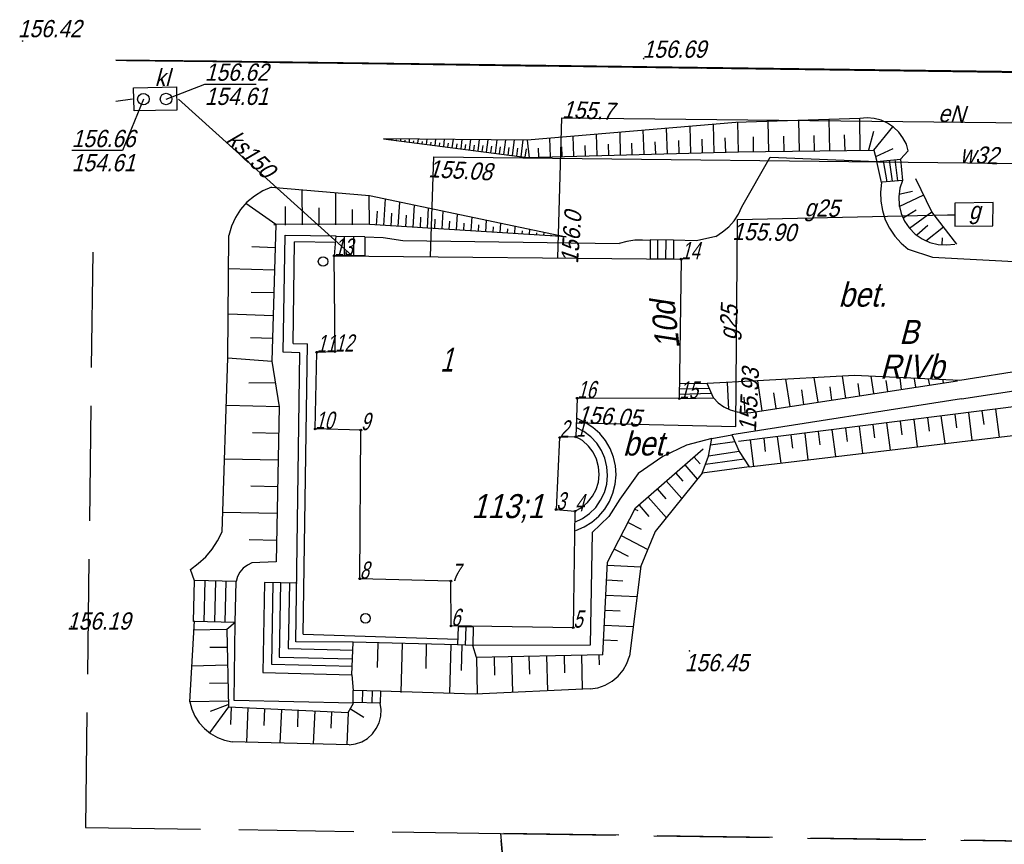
# Model space of a CAD drawing. Header units: metres. Extents: x 6582395 to 6583921, y 5752654 to 5753685.
# Tile 16 of 42: x 6582996 to 6583047, y 5753280 to 5753323. Entities that reach past the tile are written whole.
import ezdxf
from ezdxf.enums import TextEntityAlignment as Align

# ---------------------------------------------------------------- set-up
doc = ezdxf.new("R2010")
doc.units = ezdxf.units.M
doc.header["$LTSCALE"] = 2
for name, pattern in [('1.0_0.5', [38.1, 25.4, -12.7]), ('1.5_0.5', [50.8, 38.1, -12.7]), ('823-500', [44.45, 31.75, -12.7]), ('GESTRICHELT', [4, 3, -1])]:
    doc.linetypes.add(name, pattern=pattern)
for name, color, linetype in [('209-Opis konturu klasyfikacyjnego', 7, 'Continuous'), ('210-Oznaczenie użytku', 7, 'Continuous'), ('217-Granica konturu klasyfikcyjnego', 7, 'Continuous'), ('218-Granica użytku', 7, 'Continuous'), ('219-Linia granicy', 7, 'Continuous'), ('238-Punkt adresowy', 7, 'Continuous'), ('311-podpora związana z budynkiem (punkt)', 7, 'Continuous'), ('312-Budynek (powierzchnia)', 7, 'Continuous'), ('312-Numer ewidencyjny budynku', 7, 'Continuous'), ('312-Numer ewidencyjny budynku-Atr124', 7, 'Continuous'), ('352-schody (powierzchnia)', 7, 'Continuous'), ('403-Punkt określonej wysokości', 7, 'Continuous'), ('403-Punkt określonej wysokości - rzędna', 7, 'Continuous'), ('423-Krawędź chodnika', 7, 'Continuous'), ('433-Chodnik', 7, 'Continuous'), ('506-Właz okrągły-SK', 7, 'Continuous'), ('581-Atrybuty opisowe-SWPOD', 7, 'Continuous'), ('581-Oś przewodu-SWPOD', 7, 'Continuous'), ('582-Atrybuty opisowe-SKPOD', 7, 'Continuous'), ('582-Oś przewodu-SKPOD', 7, 'Continuous'), ('583-Atrybuty opisowe-SGPOD', 7, 'Continuous'), ('583-Oś przewodu-SGPOD', 7, 'Continuous'), ('585-Atrybuty opisowe-SEPOD', 7, 'Continuous'), ('585-Oś przewodu-SEPOD', 7, 'Continuous'), ('602-Komora podziemna-SKPOD', 7, 'Continuous'), ('801-Punkt określonej wysokości', 7, 'Continuous'), ('820-Skarpa nieumocniona', 7, 'Continuous'), ('823-Szczyt skarpy nieumocninej', 7, 'Continuous'), ('902-Ogrodzenie trwałe symb.', 7, 'Continuous'), ('Obrys włazu-SG', 7, 'Continuous'), ('Opis i rzędna armatury niezident.-SE', 7, 'Continuous'), ('Opis i rzędna armatury niezident.-SG', 7, 'Continuous'), ('Opis i rzędna armatury niezident.-SK', 7, 'Continuous'), ('Opis i rzędna armatury niezident.-SW', 7, 'Continuous'), ('Punkt budynku', 7, 'Continuous'), ('Punkt budynku-Atr104', 7, 'Continuous')]:
    doc.layers.add(name, color=color, linetype=linetype)
doc.styles.add('STIL4', font='txt')
doc.linetypes.add('902-500', pattern='A,95.25,0,[2,014 Plan fotowoltaika Florentynow Mariampol zal 1.shx,S=0.058796,R=0,X=0,Y=0],95.25', length=190.5)

# ---------------------------------------------------------------- blocks, each defined once
blk = doc.blocks.new('PUNKTBUD')
blk.add_circle((0, 0), 0.045)
blk = doc.blocks.new('801')
at = {"linetype": 'Continuous'}
blk.add_hatch(color=7, dxfattribs=at).paths.add_polyline_path([(0.045, 0, -1), (-0.045, 0, -1)], flags=16)
blk = doc.blocks.new('506')
at = {"color": 7, "linetype": 'Continuous'}
blk.add_circle((0, 0), 0.3, dxfattribs=at)
blk = doc.blocks.new('311')
at = {"linetype": 'Continuous'}
blk.add_circle((0, 0), 0.25, dxfattribs=at)

msp = doc.modelspace()

# ---------------------------------------------------------------- linework, layer by layer
at = {"layer": '217-Granica konturu klasyfikcyjnego', "color": 3, "linetype": 'GESTRICHELT'}
for p, q in [((6583055.51, 5753320.53), (6583000.954, 5753321.25)), ((6582999.76, 5753311.26), (6582999.38, 5753281.28)), ((6582999.38, 5753281.28), (6583021.02, 5753280.96)), ((6583021.02, 5753280.96), (6583059.19, 5753280.4)), ((6583022.28, 5753266.65), (6583021.02, 5753280.96))]:
    msp.add_line(p, q, dxfattribs=at)
at = {"layer": '218-Granica użytku', "color": 3, "linetype": 'GESTRICHELT'}
for p, q in [((6583055.51, 5753320.53), (6583000.954, 5753321.25)), ((6582999.76, 5753311.26), (6582999.38, 5753281.28)), ((6582999.38, 5753281.28), (6583021.02, 5753280.96)), ((6583059.19, 5753280.4), (6583021.02, 5753280.96)), ((6583021.02, 5753280.96), (6583022.28, 5753266.65))]:
    msp.add_line(p, q, dxfattribs=at)
at = {"layer": '219-Linia granicy', "color": 7, "linetype": 'Continuous'}
msp.add_line((6583055.51, 5753320.53), (6583000.954, 5753321.249), dxfattribs=at)
at = {"layer": '312-Budynek (powierzchnia)', "color": 7, "linetype": 'Continuous'}
for p, q in [((6583012.39, 5753306.08), (6583012.35, 5753311.08)), ((6583012.35, 5753311.08), (6583030.44, 5753310.9)), ((6583012.39, 5753306.08), (6583012.35, 5753311.08)), ((6583012.35, 5753311.08), (6583030.44, 5753310.9)), ((6583030.44, 5753310.9), (6583030.34, 5753303.63)), ((6583030.44, 5753310.9), (6583030.34, 5753303.63)), ((6583011.36, 5753302.05), (6583011.44, 5753306.05)), ((6583011.36, 5753302.05), (6583011.44, 5753306.05)), ((6583011.44, 5753306.05), (6583012.39, 5753306.08)), ((6583011.44, 5753306.05), (6583012.39, 5753306.08)), ((6583025.02, 5753303.65), (6583024.95, 5753301.64)), ((6583025.02, 5753303.65), (6583024.95, 5753301.64)), ((6583030.34, 5753303.63), (6583025.02, 5753303.65)), ((6583030.34, 5753303.63), (6583025.02, 5753303.65)), ((6583013.74, 5753301.99), (6583011.36, 5753302.05)), ((6583013.74, 5753301.99), (6583011.36, 5753302.05)), ((6583013.68, 5753294.24), (6583013.74, 5753301.99)), ((6583013.68, 5753294.24), (6583013.74, 5753301.99)), ((6583024.1, 5753301.6), (6583023.92, 5753297.85)), ((6583024.1, 5753301.6), (6583023.92, 5753297.85)), ((6583024.95, 5753301.64), (6583024.1, 5753301.6)), ((6583024.95, 5753301.64), (6583024.1, 5753301.6)), ((6583023.92, 5753297.85), (6583024.9, 5753297.76)), ((6583023.92, 5753297.85), (6583024.9, 5753297.76)), ((6583024.9, 5753297.76), (6583024.81, 5753291.69)), ((6583024.9, 5753297.76), (6583024.81, 5753291.69)), ((6583018.43, 5753294.12), (6583013.68, 5753294.24)), ((6583018.43, 5753294.12), (6583013.68, 5753294.24)), ((6583018.44, 5753291.78), (6583018.43, 5753294.12)), ((6583018.44, 5753291.78), (6583018.43, 5753294.12)), ((6583024.81, 5753291.69), (6583018.44, 5753291.78)), ((6583024.81, 5753291.69), (6583018.44, 5753291.78))]:
    msp.add_line(p, q, dxfattribs=at)
at = {"layer": '352-schody (powierzchnia)', "color": 7, "linetype": 'Continuous'}
for p, q in [((6583040.64, 5753315.99), (6583041.88, 5753316.12)), ((6583040.64, 5753315.99), (6583041.88, 5753316.12)), ((6583040.88, 5753314.9), (6583040.64, 5753315.99)), ((6583040.88, 5753314.9), (6583040.64, 5753315.99)), ((6583040.97, 5753316.02), (6583041.16, 5753314.93)), ((6583040.97, 5753316.02), (6583041.16, 5753314.93)), ((6583041.29, 5753316.06), (6583041.44, 5753314.96)), ((6583041.29, 5753316.06), (6583041.44, 5753314.96)), ((6583041.57, 5753316.09), (6583041.71, 5753314.98)), ((6583041.57, 5753316.09), (6583041.71, 5753314.98)), ((6583041.88, 5753316.12), (6583041.97, 5753315.01)), ((6583041.88, 5753316.12), (6583041.97, 5753315.01)), ((6583041.97, 5753315.01), (6583040.91, 5753314.91)), ((6583041.97, 5753315.01), (6583040.91, 5753314.91)), ((6583009.68, 5753306.05), (6583009.79, 5753312.16)), ((6583009.68, 5753306.05), (6583009.79, 5753312.16)), ((6583009.79, 5753312.16), (6583012.43, 5753312.12)), ((6583009.79, 5753312.16), (6583012.43, 5753312.12)), ((6583010.21, 5753306.5), (6583010.28, 5753311.8)), ((6583010.21, 5753306.5), (6583010.28, 5753311.8)), ((6583012.41, 5753311.77), (6583010.28, 5753311.8)), ((6583012.41, 5753311.77), (6583010.28, 5753311.8)), ((6583012.43, 5753312.12), (6583012.35, 5753311.08)), ((6583012.43, 5753312.12), (6583012.35, 5753311.08)), ((6583013.94, 5753312.07), (6583012.43, 5753312.08)), ((6583013.94, 5753312.07), (6583012.43, 5753312.08)), ((6583012.86, 5753312.08), (6583012.86, 5753311.07)), ((6583012.86, 5753312.08), (6583012.86, 5753311.07)), ((6583013.36, 5753312.07), (6583013.36, 5753311.07)), ((6583013.36, 5753312.07), (6583013.36, 5753311.07)), ((6583013.94, 5753312.07), (6583013.94, 5753311.07)), ((6583013.94, 5753312.07), (6583013.94, 5753311.07)), ((6583030.04, 5753311.9), (6583028.82, 5753311.91)), ((6583030.04, 5753311.9), (6583028.82, 5753311.91)), ((6583028.82, 5753311.91), (6583028.82, 5753310.91)), ((6583028.82, 5753311.91), (6583028.82, 5753310.91)), ((6583029.21, 5753311.91), (6583029.2, 5753310.92)), ((6583029.21, 5753311.91), (6583029.2, 5753310.92)), ((6583029.63, 5753311.9), (6583029.62, 5753310.9)), ((6583029.63, 5753311.9), (6583029.62, 5753310.9)), ((6583030.04, 5753311.9), (6583030.03, 5753310.9)), ((6583030.04, 5753311.9), (6583030.03, 5753310.9)), ((6583013.94, 5753311.07), (6583012.35, 5753311.08)), ((6583013.94, 5753311.07), (6583012.35, 5753311.08)), ((6583030.03, 5753310.9), (6583028.82, 5753310.91)), ((6583030.03, 5753310.9), (6583028.82, 5753310.91)), ((6583010.56, 5753306.01), (6583009.68, 5753306.05)), ((6583010.56, 5753306.01), (6583009.68, 5753306.05)), ((6583010.21, 5753306.5), (6583010.96, 5753306.49)), ((6583010.21, 5753306.5), (6583010.96, 5753306.49)), ((6583010.34, 5753290.96), (6583010.56, 5753306.01)), ((6583010.34, 5753290.96), (6583010.56, 5753306.01)), ((6583010.73, 5753291.35), (6583010.96, 5753306.49)), ((6583010.73, 5753291.35), (6583010.96, 5753306.49)), ((6583031.79, 5753304.42), (6583030.35, 5753304.41)), ((6583031.79, 5753304.42), (6583030.35, 5753304.41)), ((6583030.35, 5753304.14), (6583031.89, 5753304.18)), ((6583030.35, 5753304.14), (6583031.89, 5753304.18)), ((6583032.12, 5753303.68), (6583031.79, 5753304.42)), ((6583032.12, 5753303.68), (6583031.79, 5753304.42)), ((6583030.34, 5753303.87), (6583032.01, 5753303.92)), ((6583030.34, 5753303.87), (6583032.01, 5753303.92)), ((6583030.34, 5753303.63), (6583032.12, 5753303.68)), ((6583030.34, 5753303.63), (6583032.12, 5753303.68)), ((6583031.86, 5753300.64), (6583032.04, 5753301.56)), ((6583031.86, 5753300.64), (6583032.04, 5753301.56)), ((6583032.04, 5753301.56), (6583033.08, 5753301.74)), ((6583032.04, 5753301.56), (6583033.08, 5753301.74)), ((6583033.08, 5753301.74), (6583033.46, 5753300.88)), ((6583033.08, 5753301.74), (6583033.46, 5753300.88)), ((6583033.46, 5753300.88), (6583031.86, 5753300.64)), ((6583033.46, 5753300.88), (6583031.86, 5753300.64)), ((6583033.23, 5753301.37), (6583031.97, 5753301.2)), ((6583033.23, 5753301.37), (6583031.97, 5753301.2)), ((6583033.46, 5753300.88), (6583033.99, 5753300.07)), ((6583033.46, 5753300.88), (6583033.99, 5753300.07)), ((6583031.54, 5753299.74), (6583031.86, 5753300.64)), ((6583031.54, 5753299.74), (6583031.86, 5753300.64)), ((6583033.73, 5753300.47), (6583031.7, 5753300.19)), ((6583033.73, 5753300.47), (6583031.7, 5753300.19)), ((6583033.99, 5753300.07), (6583031.54, 5753299.74)), ((6583033.99, 5753300.07), (6583031.54, 5753299.74)), ((6583005.02, 5753292.01), (6583005.07, 5753294.15)), ((6583005.02, 5753292.01), (6583005.07, 5753294.15)), ((6583007.23, 5753294.1), (6583005.07, 5753294.15)), ((6583007.23, 5753294.1), (6583005.07, 5753294.15)), ((6583005.57, 5753292), (6583005.62, 5753294.15)), ((6583005.57, 5753292), (6583005.62, 5753294.15)), ((6583006.12, 5753291.99), (6583006.17, 5753294.13)), ((6583006.12, 5753291.99), (6583006.17, 5753294.13)), ((6583006.66, 5753291.97), (6583006.71, 5753294.11)), ((6583006.66, 5753291.97), (6583006.71, 5753294.11)), ((6583007.18, 5753291.96), (6583007.23, 5753294.1)), ((6583007.18, 5753291.96), (6583007.23, 5753294.1)), ((6583008.71, 5753294.04), (6583008.63, 5753289.35)), ((6583008.71, 5753294.04), (6583008.63, 5753289.35)), ((6583010.41, 5753294.01), (6583008.71, 5753294.04)), ((6583010.41, 5753294.01), (6583008.71, 5753294.04)), ((6583009.15, 5753294.02), (6583009.08, 5753289.78)), ((6583009.15, 5753294.02), (6583009.08, 5753289.78)), ((6583009.55, 5753294.02), (6583009.48, 5753290.16)), ((6583009.55, 5753294.02), (6583009.48, 5753290.16)), ((6583010.01, 5753294.01), (6583009.94, 5753290.6)), ((6583010.01, 5753294.01), (6583009.94, 5753290.6)), ((6583007.18, 5753291.96), (6583005.02, 5753292.01)), ((6583007.18, 5753291.96), (6583005.02, 5753292.01)), ((6583018.81, 5753291.74), (6583018.78, 5753290.8)), ((6583018.81, 5753291.74), (6583018.78, 5753290.8)), ((6583019.6, 5753291.71), (6583018.81, 5753291.74)), ((6583019.6, 5753291.71), (6583018.81, 5753291.74)), ((6583019.21, 5753291.73), (6583019.17, 5753290.78)), ((6583019.21, 5753291.73), (6583019.17, 5753290.78)), ((6583019.6, 5753291.71), (6583019.57, 5753290.77)), ((6583019.6, 5753291.71), (6583019.57, 5753290.77)), ((6583010.73, 5753291.35), (6583018.8, 5753291.09)), ((6583010.73, 5753291.35), (6583018.8, 5753291.09)), ((6583009.94, 5753290.6), (6583013.33, 5753290.52)), ((6583009.94, 5753290.6), (6583013.33, 5753290.52)), ((6583013.34, 5753290.93), (6583010.34, 5753290.96)), ((6583013.34, 5753290.93), (6583010.34, 5753290.96)), ((6583013.27, 5753289.24), (6583013.34, 5753290.93)), ((6583013.27, 5753289.24), (6583013.34, 5753290.93)), ((6583018.78, 5753290.8), (6583013.34, 5753290.93)), ((6583018.78, 5753290.8), (6583013.34, 5753290.93)), ((6583019.57, 5753290.77), (6583018.78, 5753290.8)), ((6583019.57, 5753290.77), (6583018.78, 5753290.8)), ((6583009.48, 5753290.16), (6583013.31, 5753290.07)), ((6583009.48, 5753290.16), (6583013.31, 5753290.07)), ((6583009.08, 5753289.78), (6583013.3, 5753289.68)), ((6583009.08, 5753289.78), (6583013.3, 5753289.68)), ((6583008.63, 5753289.35), (6583013.27, 5753289.24)), ((6583008.63, 5753289.35), (6583013.27, 5753289.24)), ((6583013.27, 5753289.24), (6583013.34, 5753288.41)), ((6583013.27, 5753289.24), (6583013.34, 5753288.41)), ((6583013.33, 5753287.79), (6583013.34, 5753288.41)), ((6583013.33, 5753287.79), (6583013.34, 5753288.41)), ((6583014.76, 5753288.38), (6583013.34, 5753288.41)), ((6583014.76, 5753288.38), (6583013.34, 5753288.41)), ((6583013.83, 5753287.78), (6583013.84, 5753288.4)), ((6583013.83, 5753287.78), (6583013.84, 5753288.4)), ((6583014.33, 5753287.77), (6583014.34, 5753288.39)), ((6583014.33, 5753287.77), (6583014.34, 5753288.39)), ((6583014.76, 5753288.38), (6583014.75, 5753287.76)), ((6583014.76, 5753288.38), (6583014.75, 5753287.76)), ((6583014.75, 5753287.76), (6583013.33, 5753287.79)), ((6583014.75, 5753287.76), (6583013.33, 5753287.79))]:
    msp.add_line(p, q, dxfattribs=at)
for points in [[(6583024.94, 5753296.75), (6583025.38, 5753296.94), (6583025.78, 5753297.19), (6583026.14, 5753297.5), (6583026.45, 5753297.86), (6583026.7, 5753298.27), (6583026.88, 5753298.71), (6583027, 5753299.17), (6583027.04, 5753299.65), (6583027.01, 5753300.12), (6583026.91, 5753300.58), (6583026.73, 5753301.03), (6583026.49, 5753301.44), (6583026.2, 5753301.81), (6583025.84, 5753302.13), (6583025.44, 5753302.39), (6583025.01, 5753302.6)], [(6583024.94, 5753296.75), (6583025.38, 5753296.94), (6583025.78, 5753297.19), (6583026.14, 5753297.5), (6583026.45, 5753297.86), (6583026.7, 5753298.27), (6583026.88, 5753298.71), (6583027, 5753299.17), (6583027.04, 5753299.65), (6583027.01, 5753300.12), (6583026.91, 5753300.58), (6583026.73, 5753301.03), (6583026.49, 5753301.44), (6583026.2, 5753301.81), (6583025.84, 5753302.13), (6583025.44, 5753302.39), (6583025.01, 5753302.6)], [(6583024.89, 5753297.19), (6583025.29, 5753297.38), (6583025.66, 5753297.65), (6583025.98, 5753297.96), (6583026.24, 5753298.33), (6583026.44, 5753298.74), (6583026.56, 5753299.18), (6583026.6, 5753299.63), (6583026.57, 5753300.08), (6583026.46, 5753300.52), (6583026.28, 5753300.93), (6583026.04, 5753301.31), (6583025.73, 5753301.64), (6583025.37, 5753301.91), (6583024.97, 5753302.12)], [(6583024.89, 5753297.19), (6583025.29, 5753297.38), (6583025.66, 5753297.65), (6583025.98, 5753297.96), (6583026.24, 5753298.33), (6583026.44, 5753298.74), (6583026.56, 5753299.18), (6583026.6, 5753299.63), (6583026.57, 5753300.08), (6583026.46, 5753300.52), (6583026.28, 5753300.93), (6583026.04, 5753301.31), (6583025.73, 5753301.64), (6583025.37, 5753301.91), (6583024.97, 5753302.12)], [(6583024.9, 5753297.76), (6583025.25, 5753297.95), (6583025.56, 5753298.22), (6583025.81, 5753298.54), (6583026, 5753298.89), (6583026.12, 5753299.28), (6583026.17, 5753299.68), (6583026.13, 5753300.08), (6583026.02, 5753300.48), (6583025.85, 5753300.84), (6583025.6, 5753301.16), (6583025.3, 5753301.44), (6583024.95, 5753301.64)], [(6583024.9, 5753297.76), (6583025.25, 5753297.95), (6583025.56, 5753298.22), (6583025.81, 5753298.54), (6583026, 5753298.89), (6583026.12, 5753299.28), (6583026.17, 5753299.68), (6583026.13, 5753300.08), (6583026.02, 5753300.48), (6583025.85, 5753300.84), (6583025.6, 5753301.16), (6583025.3, 5753301.44), (6583024.95, 5753301.64)]]:
    msp.add_lwpolyline(points, dxfattribs=at)
at = {"layer": '423-Krawędź chodnika', "color": 7, "linetype": '1.5_0.5'}
for p, q in [((6583033.6, 5753313.63), (6583035.08, 5753316.22)), ((6583035.08, 5753316.22), (6583040.64, 5753315.99)), ((6583013.94, 5753312.07), (6583014.9, 5753312.03)), ((6583014.9, 5753312.03), (6583015.92, 5753311.88)), ((6583015.92, 5753311.88), (6583027.2, 5753311.72)), ((6583031.23, 5753311.86), (6583030.04, 5753311.9)), ((6583032.25, 5753312.09), (6583031.23, 5753311.86)), ((6583042.28, 5753311.42), (6583043.54, 5753311)), ((6583043.54, 5753311), (6583053.21, 5753310.5)), ((6583053.59, 5753305.95), (6583044.97, 5753304.58)), ((6583034.41, 5753304.56), (6583031.79, 5753304.42)), ((6583039.47, 5753304.84), (6583034.41, 5753304.56)), ((6583044.97, 5753304.58), (6583039.47, 5753304.84)), ((6583045.05, 5753303.62), (6583053.7, 5753304.95)), ((6583045.05, 5753303.62), (6583033.08, 5753301.74)), ((6583032.04, 5753301.56), (6583030.71, 5753301.2)), ((6583030.71, 5753301.2), (6583029.48, 5753300.61)), ((6583029.48, 5753300.61), (6583028.19, 5753299.73)), ((6583028.19, 5753299.73), (6583027.24, 5753298.39)), ((6583027.24, 5753298.39), (6583026.66, 5753297.48)), ((6583026.66, 5753297.48), (6583025.79, 5753296.65)), ((6583025.79, 5753296.65), (6583025.69, 5753290.78)), ((6583007.13, 5753287.9), (6583007.18, 5753291.96)), ((6583025.69, 5753290.78), (6583019.57, 5753290.77)), ((6583013.35, 5753287.75), (6583007.13, 5753287.9))]:
    msp.add_line(p, q, dxfattribs=at)
for points in [[(6583040.88, 5753314.9), (6583040.83, 5753314.4), (6583040.84, 5753313.92), (6583040.93, 5753313.43), (6583041.08, 5753312.96), (6583041.3, 5753312.51), (6583041.57, 5753312.1), (6583041.9, 5753311.74), (6583042.28, 5753311.42)], [(6583032.25, 5753312.09), (6583032.6, 5753312.32), (6583032.92, 5753312.58), (6583033.2, 5753312.9), (6583033.42, 5753313.25), (6583033.6, 5753313.63)], [(6583028.86, 5753311.87), (6583028.43, 5753311.9), (6583028.02, 5753311.9), (6583027.61, 5753311.83), (6583027.2, 5753311.72)]]:
    msp.add_lwpolyline(points, dxfattribs=at)
at = {"layer": '581-Oś przewodu-SWPOD', "color": 5, "linetype": 'Continuous'}
for p, q in [((6583017.36, 5753311.05), (6583017.55, 5753316.23)), ((6583017.55, 5753316.23), (6583051.26, 5753315.86))]:
    msp.add_line(p, q, dxfattribs=at)
at = {"layer": '582-Oś przewodu-SKPOD', "color": 32, "linetype": 'Continuous'}
for p, q in [((6583001.83, 5753319.25), (6583000.954, 5753319.128)), ((6583013.26, 5753311.09), (6583004.23, 5753319.25))]:
    msp.add_line(p, q, dxfattribs=at)
at = {"layer": '583-Oś przewodu-SGPOD', "color": 52, "linetype": 'Continuous'}
for p, q in [((6583033.37, 5753312.97), (6583044.33, 5753313.21)), ((6583044.33, 5753313.21), (6583044.69, 5753313.21)), ((6583033.28, 5753302.18), (6583033.37, 5753312.97)), ((6583025.01, 5753302.37), (6583033.28, 5753302.18))]:
    msp.add_line(p, q, dxfattribs=at)
at = {"layer": '585-Oś przewodu-SEPOD', "color": 1, "linetype": 'Continuous'}
for p, q in [((6583024.01, 5753310.97), (6583024.22, 5753318.26)), ((6583024.22, 5753318.26), (6583052.45, 5753317.96))]:
    msp.add_line(p, q, dxfattribs=at)
at = {"layer": '602-Komora podziemna-SKPOD', "color": 32, "linetype": '1.0_0.5'}
for p, q in [((6583001.88, 5753319.83), (6583004.13, 5753319.88)), ((6583004.13, 5753319.88), (6583004.14, 5753318.66)), ((6583001.91, 5753318.64), (6583001.88, 5753319.83)), ((6583004.14, 5753318.66), (6583001.91, 5753318.64))]:
    msp.add_line(p, q, dxfattribs=at)
at = {"layer": '820-Skarpa nieumocniona', "color": 7, "linetype": 'Continuous'}
for p, q in [((6583030.94, 5753316.43), (6583030.9, 5753317.82)), ((6583032.16, 5753316.46), (6583032.12, 5753317.92)), ((6583033.42, 5753316.49), (6583033.39, 5753318.02)), ((6583035.01, 5753316.51), (6583034.98, 5753318.07)), ((6583036.6, 5753316.54), (6583036.57, 5753318.13)), ((6583038.19, 5753316.56), (6583038.16, 5753318.17)), ((6583039.77, 5753316.58), (6583039.75, 5753318.23)), ((6583024.84, 5753316.27), (6583024.81, 5753317.31)), ((6583026.06, 5753316.3), (6583026.03, 5753317.42)), ((6583027.28, 5753316.33), (6583027.25, 5753317.52)), ((6583028.5, 5753316.37), (6583028.46, 5753317.62)), ((6583029.72, 5753316.4), (6583029.68, 5753317.72)), ((6583035.8, 5753316.52), (6583035.79, 5753317.32)), ((6583037.39, 5753316.55), (6583037.37, 5753317.35)), ((6583038.98, 5753316.57), (6583038.96, 5753317.39)), ((6583040.47, 5753317.56), (6583040.21, 5753316.59)), ((6583040.48, 5753316.59), (6583041.48, 5753317.8)), ((6583015.14, 5753317.15), (6583015.14, 5753317.16)), ((6583015.37, 5753317.12), (6583015.37, 5753317.18)), ((6583015.59, 5753317.09), (6583015.59, 5753317.13)), ((6583015.82, 5753317.07), (6583015.83, 5753317.17)), ((6583016.04, 5753317.04), (6583016.04, 5753317.1)), ((6583016.27, 5753317.01), (6583016.28, 5753317.17)), ((6583016.49, 5753316.98), (6583016.5, 5753317.07)), ((6583016.71, 5753316.95), (6583016.74, 5753317.17)), ((6583016.93, 5753316.91), (6583016.95, 5753317.04)), ((6583017.16, 5753316.88), (6583017.19, 5753317.16)), ((6583017.39, 5753316.86), (6583017.4, 5753317)), ((6583017.61, 5753316.83), (6583017.65, 5753317.16)), ((6583017.83, 5753316.8), (6583017.85, 5753316.97)), ((6583018.06, 5753316.77), (6583018.1, 5753317.15)), ((6583018.28, 5753316.74), (6583018.3, 5753316.94)), ((6583018.5, 5753316.71), (6583018.56, 5753317.15)), ((6583018.72, 5753316.68), (6583018.76, 5753316.91)), ((6583018.96, 5753316.65), (6583019.02, 5753317.14)), ((6583019.18, 5753316.63), (6583019.21, 5753316.88)), ((6583019.4, 5753316.6), (6583019.47, 5753317.14)), ((6583019.62, 5753316.57), (6583019.66, 5753316.85)), ((6583019.85, 5753316.54), (6583019.93, 5753317.14)), ((6583020.07, 5753316.51), (6583020.11, 5753316.82)), ((6583020.29, 5753316.48), (6583020.38, 5753317.13)), ((6583020.52, 5753316.44), (6583020.56, 5753316.79)), ((6583020.75, 5753316.42), (6583020.84, 5753317.13)), ((6583021.19, 5753316.36), (6583021.29, 5753317.13)), ((6583021.64, 5753316.3), (6583021.75, 5753317.12)), ((6583022.09, 5753316.24), (6583022.2, 5753317.12)), ((6583022.4, 5753317.11), (6583022.51, 5753316.19)), ((6583023.62, 5753316.23), (6583023.59, 5753317.21)), ((6583025.45, 5753316.28), (6583025.44, 5753316.82)), ((6583026.67, 5753316.31), (6583026.65, 5753316.89)), ((6583027.89, 5753316.35), (6583027.87, 5753316.95)), ((6583029.11, 5753316.38), (6583029.09, 5753317.02)), ((6583030.33, 5753316.42), (6583030.31, 5753317.09)), ((6583031.55, 5753316.45), (6583031.53, 5753317.16)), ((6583032.77, 5753316.48), (6583032.74, 5753317.23)), ((6583034.21, 5753316.51), (6583034.2, 5753317.28)), ((6583020.97, 5753316.39), (6583021.01, 5753316.76)), ((6583021.41, 5753316.33), (6583021.47, 5753316.72)), ((6583021.87, 5753316.27), (6583021.92, 5753316.69)), ((6583022.31, 5753316.22), (6583022.37, 5753316.66)), ((6583023.01, 5753316.22), (6583023, 5753316.69)), ((6583024.23, 5753316.25), (6583024.22, 5753316.76)), ((6583041.48, 5753316.66), (6583040.57, 5753316.24)), ((6583010.69, 5753312.69), (6583010.68, 5753314.52)), ((6583012.44, 5753312.69), (6583012.43, 5753314.36)), ((6583014.18, 5753312.7), (6583014.17, 5753314.22)), ((6583042.49, 5753314.42), (6583041.79, 5753314.28)), ((6583041.81, 5753313.65), (6583043.09, 5753314.25)), ((6583009.3, 5753312.71), (6583007.74, 5753313.8)), ((6583014.94, 5753312.65), (6583015.02, 5753314.04)), ((6583015.69, 5753312.6), (6583015.77, 5753313.88)), ((6583016.46, 5753312.55), (6583016.53, 5753313.73)), ((6583009.81, 5753312.68), (6583009.81, 5753313.64)), ((6583011.56, 5753312.69), (6583011.56, 5753313.57)), ((6583013.31, 5753312.69), (6583013.3, 5753313.49)), ((6583014.56, 5753312.67), (6583014.6, 5753313.41)), ((6583015.31, 5753312.62), (6583015.35, 5753313.3)), ((6583016.08, 5753312.58), (6583016.11, 5753313.2)), ((6583017.21, 5753312.51), (6583017.27, 5753313.57)), ((6583017.97, 5753312.47), (6583018.03, 5753313.41)), ((6583018.73, 5753312.42), (6583018.78, 5753313.26)), ((6583042.69, 5753313.46), (6583042.01, 5753313.04)), ((6583042.34, 5753312.52), (6583043.51, 5753313.36)), ((6583009.3, 5753312.68), (6583009.2, 5753312.69)), ((6583016.84, 5753312.54), (6583016.86, 5753313.09)), ((6583017.59, 5753312.49), (6583017.62, 5753312.99)), ((6583018.35, 5753312.44), (6583018.37, 5753312.89)), ((6583019.11, 5753312.39), (6583019.13, 5753312.78)), ((6583019.49, 5753312.37), (6583019.54, 5753313.1)), ((6583019.87, 5753312.35), (6583019.88, 5753312.69)), ((6583020.25, 5753312.32), (6583020.28, 5753312.94)), ((6583021, 5753312.27), (6583021.04, 5753312.78)), ((6583020.63, 5753312.3), (6583020.65, 5753312.58)), ((6583021.38, 5753312.26), (6583021.4, 5753312.48)), ((6583021.76, 5753312.23), (6583021.79, 5753312.63)), ((6583022.15, 5753312.21), (6583022.16, 5753312.38)), ((6583022.53, 5753312.19), (6583022.55, 5753312.47)), ((6583022.9, 5753312.16), (6583022.91, 5753312.27)), ((6583023.28, 5753312.14), (6583023.29, 5753312.31)), ((6583023.66, 5753312.11), (6583023.67, 5753312.17)), ((6583043.29, 5753312.65), (6583042.73, 5753312.15)), ((6583043.2, 5753311.86), (6583044.12, 5753312.58)), ((6583024.04, 5753312.09), (6583024.04, 5753312.15)), ((6583044.05, 5753312.02), (6583044.02, 5753311.65)), ((6583009.27, 5753311.5), (6583008.06, 5753311.54)), ((6583009.23, 5753310.32), (6583006.84, 5753310.39)), ((6583009.2, 5753309.14), (6583008.02, 5753309.17)), ((6583009.17, 5753307.95), (6583006.83, 5753308.03)), ((6583009.13, 5753306.77), (6583007.98, 5753306.8)), ((6583006.81, 5753305.76), (6583009.1, 5753305.59)), ((6583007.9, 5753304.46), (6583009.28, 5753304.48)), ((6583032.93, 5753303.07), (6583032.85, 5753304.48)), ((6583034.66, 5753303), (6583034.43, 5753304.56)), ((6583036.12, 5753303.22), (6583035.9, 5753304.64)), ((6583037.58, 5753303.44), (6583037.37, 5753304.73)), ((6583039.03, 5753303.66), (6583038.85, 5753304.81)), ((6583040.48, 5753303.89), (6583040.34, 5753304.8)), ((6583041.21, 5753304), (6583041.12, 5753304.58)), ((6583041.93, 5753304.11), (6583041.85, 5753304.71)), ((6583042.67, 5753304.22), (6583042.6, 5753304.67)), ((6583043.4, 5753304.33), (6583043.34, 5753304.64)), ((6583044.12, 5753304.44), (6583044.1, 5753304.59)), ((6583036.84, 5753303.33), (6583036.73, 5753304.09)), ((6583038.3, 5753303.55), (6583038.2, 5753304.25)), ((6583039.76, 5753303.77), (6583039.66, 5753304.42)), ((6583033.7, 5753303.71), (6583033.75, 5753302.89)), ((6583035.39, 5753303.11), (6583035.27, 5753303.93)), ((6583009.48, 5753303.21), (6583006.73, 5753303.27)), ((6583046.12, 5753303), (6583046.22, 5753302.28)), ((6583046.83, 5753303.09), (6583047.02, 5753301.63)), ((6583041.85, 5753302.46), (6583041.94, 5753301.75)), ((6583042.57, 5753302.55), (6583042.75, 5753301.12)), ((6583043.28, 5753302.64), (6583043.37, 5753301.93)), ((6583043.98, 5753302.73), (6583044.18, 5753301.29)), ((6583044.7, 5753302.82), (6583044.79, 5753302.1)), ((6583045.41, 5753302.91), (6583045.6, 5753301.46)), ((6583037.58, 5753301.91), (6583037.67, 5753301.22)), ((6583038.3, 5753302), (6583038.48, 5753300.61)), ((6583039.01, 5753302.09), (6583039.1, 5753301.4)), ((6583039.72, 5753302.18), (6583039.9, 5753300.78)), ((6583040.43, 5753302.27), (6583040.52, 5753301.58)), ((6583041.15, 5753302.37), (6583041.33, 5753300.95)), ((6583009.46, 5753301.82), (6583008.08, 5753301.85)), ((6583034.03, 5753301.46), (6583034.21, 5753300.1)), ((6583034.75, 5753301.55), (6583034.82, 5753300.87)), ((6583035.45, 5753301.64), (6583035.63, 5753300.27)), ((6583036.16, 5753301.73), (6583036.25, 5753301.05)), ((6583036.88, 5753301.82), (6583037.05, 5753300.44)), ((6583009.43, 5753300.42), (6583006.63, 5753300.47)), ((6583031.1, 5753300.6), (6583031.42, 5753300.23)), ((6583030.62, 5753300.18), (6583031.28, 5753299.43)), ((6583029.66, 5753299.34), (6583030.47, 5753298.42)), ((6583030.15, 5753299.76), (6583030.53, 5753299.32)), ((6583009.41, 5753299.03), (6583008, 5753299.06)), ((6583029.19, 5753298.92), (6583029.64, 5753298.41)), ((6583028.71, 5753298.5), (6583029.67, 5753297.42)), ((6583028.03, 5753297.87), (6583028.18, 5753297.8)), ((6583028.24, 5753298.08), (6583028.75, 5753297.49)), ((6583009.38, 5753297.64), (6583006.53, 5753297.69)), ((6583027.67, 5753297.17), (6583028.35, 5753296.83)), ((6583009.36, 5753296.24), (6583007.92, 5753296.27)), ((6583027.31, 5753296.49), (6583028.7, 5753295.77)), ((6583026.96, 5753295.79), (6583027.68, 5753295.42)), ((6583026.6, 5753294.95), (6583028.33, 5753294.87)), ((6583026.56, 5753294.18), (6583027.39, 5753294.13)), ((6583026.51, 5753293.39), (6583028.14, 5753293.31)), ((6583026.47, 5753292.61), (6583027.26, 5753292.57)), ((6583026.44, 5753291.83), (6583027.93, 5753291.76)), ((6583006.75, 5753291.59), (6583005, 5753291.56)), ((6583006.77, 5753290.66), (6583005.87, 5753290.65)), ((6583014.62, 5753290.89), (6583014.58, 5753289.62)), ((6583015.89, 5753290.87), (6583015.82, 5753288.32)), ((6583017.15, 5753290.83), (6583017.12, 5753289.57)), ((6583018.42, 5753290.8), (6583018.36, 5753288.27)), ((6583018.98, 5753289.46), (6583019.02, 5753290.79)), ((6583026.4, 5753291.06), (6583027.12, 5753291.02)), ((6583019.77, 5753290.13), (6583019.81, 5753288.24)), ((6583020.68, 5753290.15), (6583020.7, 5753289.22)), ((6583021.59, 5753290.16), (6583021.64, 5753288.33)), ((6583022.5, 5753290.19), (6583022.53, 5753289.27)), ((6583023.42, 5753290.21), (6583023.46, 5753288.4)), ((6583024.33, 5753290.23), (6583024.35, 5753289.33)), ((6583025.24, 5753290.25), (6583025.28, 5753288.49)), ((6583026.15, 5753290.27), (6583026.16, 5753289.75)), ((6583006.79, 5753289.73), (6583004.91, 5753289.69)), ((6583006.81, 5753288.8), (6583005.84, 5753288.78)), ((6583006.83, 5753287.86), (6583004.83, 5753287.83)), ((6583006.83, 5753287.56), (6583005.85, 5753286.21)), ((6583005.9, 5753287.34), (6583006.82, 5753287.68)), ((6583006.98, 5753287.56), (6583006.94, 5753286.65)), ((6583007.85, 5753287.52), (6583007.77, 5753285.72)), ((6583008.72, 5753287.47), (6583008.68, 5753286.59)), ((6583009.6, 5753287.43), (6583009.51, 5753285.67)), ((6583010.46, 5753287.39), (6583010.43, 5753286.52)), ((6583011.33, 5753287.35), (6583011.25, 5753285.64)), ((6583012.2, 5753287.31), (6583012.17, 5753286.46)), ((6583013.08, 5753287.27), (6583013, 5753285.59)), ((6583013.89, 5753287.01), (6583013.19, 5753287.45))]:
    msp.add_line(p, q, dxfattribs=at)
at = {"layer": '823-Szczyt skarpy nieumocninej', "color": 7, "linetype": '823-500'}
for p, q in [((6583033.29, 5753318.02), (6583022.4, 5753317.11)), ((6583039.76, 5753318.23), (6583033.29, 5753318.02)), ((6583022.4, 5753317.11), (6583014.92, 5753317.18)), ((6583014.92, 5753317.18), (6583022.4, 5753316.2)), ((6583022.4, 5753316.2), (6583033.42, 5753316.49)), ((6583033.42, 5753316.49), (6583040.48, 5753316.59)), ((6583040.48, 5753316.59), (6583040.64, 5753315.99)), ((6583041.88, 5753316.12), (6583042.28, 5753316.54)), ((6583043.51, 5753313.36), (6583042.68, 5753315.09)), ((6583009.08, 5753314.65), (6583014.19, 5753314.22)), ((6583014.19, 5753314.22), (6583024.44, 5753312.07)), ((6583044.81, 5753311.69), (6583043.51, 5753313.36)), ((6583009.3, 5753312.71), (6583009.1, 5753305.59)), ((6583012.38, 5753312.72), (6583009.3, 5753312.71)), ((6583014.18, 5753312.7), (6583012.38, 5753312.72)), ((6583024.44, 5753312.07), (6583014.18, 5753312.7)), ((6583006.81, 5753305.76), (6583006.85, 5753312.13)), ((6583006.5, 5753296.69), (6583006.81, 5753305.76)), ((6583009.1, 5753305.59), (6583009.48, 5753303.21)), ((6583034.07, 5753302.91), (6583044.85, 5753304.55)), ((6583051.1, 5753303.63), (6583033.42, 5753301.39)), ((6583009.48, 5753303.21), (6583009.33, 5753295.13)), ((6583033.99, 5753300.07), (6583049.46, 5753301.92)), ((6583028.06, 5753297.93), (6583031.58, 5753301.02)), ((6583031.54, 5753299.74), (6583029.09, 5753296.7)), ((6583026.6, 5753295.1), (6583028.06, 5753297.93)), ((6583029.09, 5753296.7), (6583028.34, 5753294.9)), ((6583005.07, 5753294.14), (6583004.85, 5753294.72)), ((6583009.33, 5753295.13), (6583008.05, 5753295.07)), ((6583026.36, 5753290.27), (6583026.6, 5753295.1)), ((6583028.34, 5753294.9), (6583027.74, 5753290.21)), ((6583004.82, 5753287.83), (6583005.06, 5753292.05)), ((6583007.18, 5753291.96), (6583006.75, 5753291.59)), ((6583006.75, 5753291.59), (6583006.83, 5753287.56)), ((6583019.77, 5753290.13), (6583019.57, 5753290.77)), ((6583026.36, 5753290.27), (6583019.77, 5753290.13)), ((6583019.7, 5753288.23), (6583014.76, 5753288.38)), ((6583025.7, 5753288.51), (6583019.7, 5753288.23)), ((6583006.83, 5753287.56), (6583013.08, 5753287.27)), ((6583013.08, 5753287.27), (6583013.35, 5753287.75)), ((6583013.12, 5753285.59), (6583007.03, 5753285.74))]:
    msp.add_line(p, q, dxfattribs=at)
for points in [[(6583042.28, 5753316.54), (6583042.18, 5753316.89), (6583042, 5753317.23), (6583041.78, 5753317.53), (6583041.51, 5753317.78), (6583041.2, 5753317.99), (6583040.86, 5753318.14), (6583040.5, 5753318.23), (6583040.13, 5753318.27), (6583039.76, 5753318.23)], [(6583041.97, 5753315.01), (6583041.83, 5753314.6), (6583041.78, 5753314.15), (6583041.8, 5753313.72), (6583041.91, 5753313.29), (6583042.09, 5753312.89), (6583042.33, 5753312.53), (6583042.64, 5753312.21), (6583043.01, 5753311.96), (6583043.4, 5753311.77), (6583043.83, 5753311.67), (6583044.27, 5753311.64), (6583044.71, 5753311.69)], [(6583009.08, 5753314.65), (6583008.62, 5753314.46), (6583008.19, 5753314.19), (6583007.8, 5753313.87), (6583007.47, 5753313.49), (6583007.2, 5753313.07), (6583006.99, 5753312.62), (6583006.85, 5753312.13)], [(6583032.12, 5753303.68), (6583032.37, 5753303.42), (6583032.66, 5753303.21), (6583032.99, 5753303.04), (6583033.35, 5753302.94), (6583033.71, 5753302.89), (6583034.07, 5753302.91)], [(6583004.85, 5753294.72), (6583005.26, 5753295.03), (6583005.65, 5753295.38), (6583005.98, 5753295.78), (6583006.26, 5753296.22), (6583006.5, 5753296.69)], [(6583008.05, 5753295.07), (6583007.82, 5753294.95), (6583007.61, 5753294.79), (6583007.43, 5753294.59), (6583007.31, 5753294.36), (6583007.23, 5753294.1)], [(6583025.7, 5753288.51), (6583026.09, 5753288.56), (6583026.48, 5753288.7), (6583026.84, 5753288.9), (6583027.15, 5753289.16), (6583027.41, 5753289.47), (6583027.6, 5753289.83), (6583027.74, 5753290.21)], [(6583004.82, 5753287.83), (6583004.92, 5753287.44), (6583005.09, 5753287.07), (6583005.31, 5753286.73), (6583005.59, 5753286.43), (6583005.9, 5753286.17), (6583006.26, 5753285.97), (6583006.63, 5753285.82), (6583007.03, 5753285.74)], [(6583013.12, 5753285.59), (6583013.46, 5753285.63), (6583013.78, 5753285.74), (6583014.09, 5753285.92), (6583014.34, 5753286.15), (6583014.54, 5753286.43), (6583014.69, 5753286.73), (6583014.78, 5753287.07), (6583014.8, 5753287.42), (6583014.75, 5753287.76)]]:
    msp.add_lwpolyline(points, dxfattribs=at)
at = {"layer": '902-Ogrodzenie trwałe symb.', "color": 7, "linetype": '902-500'}
for p, q in [((6583000.954, 5753321.293), (6583006.21, 5753321.24)), ((6583006.21, 5753321.24), (6583052.32, 5753320.64))]:
    msp.add_line(p, q, dxfattribs=at)
at = {"layer": 'Obrys włazu-SG', "color": 7, "linetype": 'Continuous'}
for p, q in [((6583046.71, 5753313.86), (6583044.7, 5753313.82)), ((6583044.7, 5753313.82), (6583044.7, 5753312.62)), ((6583046.69, 5753312.63), (6583046.71, 5753313.86)), ((6583044.7, 5753312.62), (6583046.69, 5753312.63))]:
    msp.add_line(p, q, dxfattribs=at)
at = {"layer": 'Opis i rzędna armatury niezident.-SK', "linetype": 'Continuous'}
for points in [[(6583003.58, 5753319.25), (6583005.6, 5753320.02), (6583008.278, 5753320.02)], [(6583002.4, 5753319.24), (6583001.31, 5753316.56), (6582998.662, 5753316.56)]]:
    msp.add_lwpolyline(points, dxfattribs=at)

# ---------------------------------------------------------------- block references
at = {"layer": '311-podpora związana z budynkiem (punkt)'}
for p in [(6583011.77, 5753310.78), (6583013.98, 5753292.18)]:
    msp.add_blockref('311', p, dxfattribs=at)
at = {"layer": '403-Punkt określonej wysokości', "xscale": 0.9999999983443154, "yscale": 0.9999999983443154}
for p in [(6582996.1, 5753322.27), (6583028.48, 5753321.36), (6582998.65, 5753291.75), (6583030.87, 5753290.48)]:
    msp.add_blockref('801', p, dxfattribs=at)
at = {"layer": '506-Właz okrągły-SK', "xscale": 0.9999999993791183, "yscale": 0.9999999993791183}
for p in [(6583002.4, 5753319.24), (6583003.58, 5753319.25)]:
    msp.add_blockref('506', p, dxfattribs=at)
at = {"layer": '801-Punkt określonej wysokości', "xscale": 0.9999999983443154, "yscale": 0.9999999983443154}
for p in [(6582996.1, 5753322.27), (6582996.1, 5753322.27), (6583028.48, 5753321.36), (6583028.48, 5753321.36), (6582998.65, 5753291.75), (6582998.65, 5753291.75), (6583030.87, 5753290.48), (6583030.87, 5753290.48)]:
    msp.add_blockref('801', p, dxfattribs=at)
at = {"layer": 'Punkt budynku', "xscale": 0.9999999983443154, "yscale": 0.9999999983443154}
for p in [(6583012.35, 5753311.08), (6583030.44, 5753310.9), (6583011.44, 5753306.05), (6583012.39, 5753306.08), (6583025.02, 5753303.65), (6583030.34, 5753303.63), (6583011.36, 5753302.05), (6583013.74, 5753301.99), (6583024.1, 5753301.6), (6583024.95, 5753301.64), (6583023.92, 5753297.85), (6583024.9, 5753297.76), (6583013.68, 5753294.24), (6583018.43, 5753294.12), (6583018.44, 5753291.78), (6583024.81, 5753291.69)]:
    msp.add_blockref('PUNKTBUD', p, dxfattribs=at)

# ---------------------------------------------------------------- texts
at = {"layer": '209-Opis konturu klasyfikacyjnego', "color": 3, "style": 'STIL4', "oblique": 15, "width": 0.9}
msp.add_text('RIVb', height=1.25, dxfattribs=at).set_placement((6583040.8, 5753304.67))
msp.add_text('RIVb', height=1.25, dxfattribs=at).set_placement((6583040.8, 5753304.67))
at = {"layer": '210-Oznaczenie użytku', "color": 3, "style": 'STIL4', "oblique": 15, "width": 0.9}
msp.add_text('B', height=1.25, dxfattribs=at).set_placement((6583041.8, 5753306.48))
msp.add_text('B', height=1.25, dxfattribs=at).set_placement((6583041.8, 5753306.48))
at = {"layer": '238-Punkt adresowy', "color": 7, "style": 'STIL4', "oblique": 15, "width": 0.9}
msp.add_text('10d', height=1.25, rotation=96.304, dxfattribs=at).set_placement((6583030.363, 5753306.267))
at = {"layer": '312-Numer ewidencyjny budynku', "color": 7, "style": 'STIL4', "oblique": 15, "width": 0.9}
msp.add_text('113;1', height=1.25, dxfattribs=at).set_placement((6583019.501, 5753297.402))
at = {"layer": '312-Numer ewidencyjny budynku-Atr124', "color": 7, "style": 'STIL4', "oblique": 15, "width": 0.72}
msp.add_text('1', height=1.25, dxfattribs=at).set_placement((6583018.203, 5753305.035), align=Align.CENTER)
at = {"layer": '403-Punkt określonej wysokości - rzędna', "color": 7, "style": 'STIL4', "oblique": 15, "width": 0.9}
for s, p in [('156.42', (6582995.853, 5753322.469)), ('156.69', (6583028.423, 5753321.399)), ('156.19', (6582998.413, 5753291.589))]:
    msp.add_text(s, height=0.9, rotation=-0.001, dxfattribs=at).set_placement(p)
msp.add_text('156.45', height=0.9, dxfattribs=at).set_placement((6583030.623, 5753289.419))
at = {"layer": '433-Chodnik', "color": 7, "style": 'STIL4', "oblique": 15, "width": 0.9}
for p in [(6583039.893, 5753308.425), (6583028.653, 5753300.665)]:
    msp.add_text('bet.', height=1.25, dxfattribs=at).set_placement(p, align=Align.CENTER)
at = {"layer": '581-Atrybuty opisowe-SWPOD', "color": 5, "style": 'STIL4', "oblique": 15, "width": 0.9}
msp.add_text('w32', height=0.9, rotation=-3.027, dxfattribs=at).set_placement((6583045.96, 5753315.89), align=Align.CENTER)
at = {"layer": '582-Atrybuty opisowe-SKPOD', "color": 32, "style": 'STIL4', "oblique": 15, "width": 0.9}
msp.add_text('ks150', height=0.9, rotation=-44.567, dxfattribs=at).set_placement((6583007.7, 5753316.05), align=Align.CENTER)
at = {"layer": '583-Atrybuty opisowe-SGPOD', "color": 52, "style": 'STIL4', "oblique": 15, "width": 0.9}
for rotation, p in [(-1.381, (6583037.76, 5753313.12)), (87.079, (6583033.36, 5753307.57))]:
    msp.add_text('g25', height=0.9, rotation=rotation, dxfattribs=at).set_placement(p, align=Align.CENTER)
at = {"layer": '585-Atrybuty opisowe-SEPOD', "color": 1, "style": 'STIL4', "oblique": 15, "width": 0.9}
msp.add_text('eN', height=0.9, rotation=-3.005, dxfattribs=at).set_placement((6583044.52, 5753318.03), align=Align.CENTER)
at = {"layer": 'Opis i rzędna armatury niezident.-SE', "color": 1, "style": 'STIL4', "oblique": 15, "width": 0.9}
for s, rotation, p in [('155.7', -2.19, (6583024.22, 5753318.26)), ('156.0', 85.914, (6583025.058, 5753310.647))]:
    msp.add_text(s, height=0.9, rotation=rotation, dxfattribs=at).set_placement(p)
at = {"layer": 'Opis i rzędna armatury niezident.-SG', "color": 52, "style": 'STIL4', "oblique": 15, "width": 0.9}
msp.add_text('g', height=0.9, dxfattribs=at).set_placement((6583045.44, 5753312.99))
for s, rotation, p in [('155.90', -1.15, (6583033.101, 5753311.905)), ('155.93', 87.079, (6583034.335, 5753301.879)), ('156.05', -3.676, (6583025.01, 5753302.37))]:
    msp.add_text(s, height=0.9, rotation=rotation, dxfattribs=at).set_placement(p)
at = {"layer": 'Opis i rzędna armatury niezident.-SK', "color": 32, "style": 'STIL4', "oblique": 15, "width": 0.9}
for s, p in [('kl', (6583002.99, 5753319.92)), ('156.62', (6583005.6, 5753320.2)), ('154.61', (6583005.6, 5753318.94)), ('156.66', (6582998.662, 5753316.74)), ('154.61', (6582998.662, 5753315.48))]:
    msp.add_text(s, height=0.9, dxfattribs=at).set_placement(p)
at = {"layer": 'Opis i rzędna armatury niezident.-SW', "color": 5, "style": 'STIL4', "oblique": 15, "width": 0.9}
msp.add_text('155.08', height=0.9, rotation=-3.027, dxfattribs=at).set_placement((6583017.247, 5753315.175))
at = {"layer": 'Punkt budynku-Atr104', "color": 5, "style": 'STIL4', "oblique": 15, "width": 0.72}
for s, p in [('13', (6583012.35, 5753311.08)), ('14', (6583030.44, 5753310.9)), ('11', (6583011.44, 5753306.05)), ('12', (6583012.39, 5753306.08)), ('16', (6583025.02, 5753303.65)), ('15', (6583030.34, 5753303.63)), ('10', (6583011.36, 5753302.05)), ('9', (6583013.74, 5753301.99)), ('2', (6583024.1, 5753301.6)), ('1', (6583024.95, 5753301.64)), ('3', (6583023.92, 5753297.85)), ('4', (6583024.9, 5753297.76)), ('8', (6583013.68, 5753294.24)), ('7', (6583018.43, 5753294.12)), ('6', (6583018.44, 5753291.78)), ('5', (6583024.81, 5753291.69))]:
    msp.add_text(s, height=0.9, dxfattribs=at).set_placement(p)

doc.saveas('drawing.dxf')
